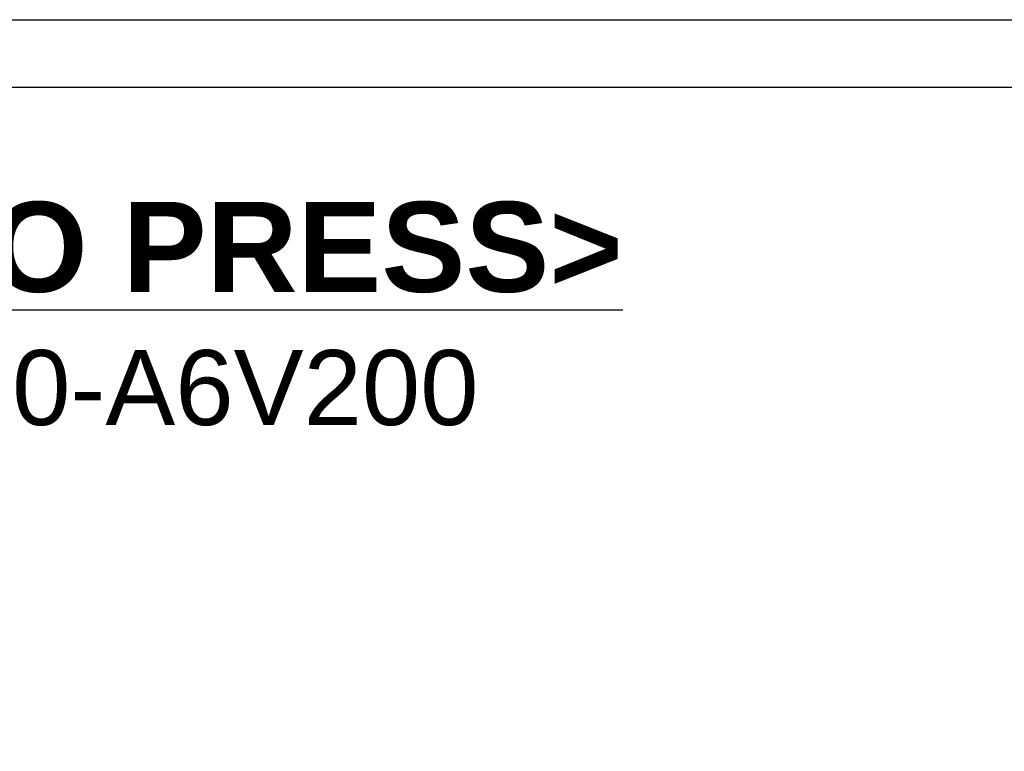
# Model space of a CAD drawing. Extents: x 0 to 2359, y -75 to 1663.
# Tile 9 of 23: x 695 to 1063, y 1390 to 1663. Entities that reach past the tile are written whole.
import ezdxf

# ---------------------------------------------------------------- set-up
doc = ezdxf.new("R2010")
doc.units = 0
doc.header["$LTSCALE"] = 25.4
doc.layers.get('0').update_dxf_attribs({"linetype": 'CONTINUOUS'})
doc.layers.add('ATA-TEXT', color=7, linetype='CONTINUOUS', lineweight=25)
doc.styles.add('주 문자 (ISO)', font='arial.ttf')

# ---------------------------------------------------------------- blocks, each defined once
blk = doc.blocks.new('ata-Border-A1-002')
at = {"color": 253, "ltscale": 0.5}
blk.add_line((0, 594), (841, 594), dxfattribs=at)
blk.add_line((7, 585), (834, 585))

msp = doc.modelspace()

# ---------------------------------------------------------------- block references
at = {"xscale": 2.8, "yscale": 2.8, "zscale": 2.8}
msp.add_blockref('ata-Border-A1-002', (0, 0), dxfattribs=at)

# ---------------------------------------------------------------- texts
at = {"layer": 'ATA-TEXT', "color": 7, "insert": (55.6401678, 1595.2346615), "char_height": 9.8, "width": 1158.900561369, "attachment_point": 1, "line_spacing_factor": 0.987388, "style": '주 문자 (ISO)'}
msp.add_mtext('{\\fArial|b1|i0|c129|p34;\\H3.42860x;\\L<ATA SERVO PRESS>SERVO PRESS>}\\P{\\fArial|b0|i0|c129|p34;\\H2.85705x;MODEL : OACIS-P060-P070-}{\\fArial|b0|i0|c0|p34;\\H2.85705x;6}{\\fArial|b0|i0|c129|p34;\\H2.85705x;00-}{\\fArial|b0|i0|c0|p34;\\H2.85705x;140}{\\fArial|b0|i0|c129|p34;\\H2.85705x;-A}{\\fArial|b0|i0|c0|p34;\\H2.85705x;6V200}\\P{\\fArial|b0|i0|c129|p34;\\H2.85705x;MAX LOAD : ±60,±70 kN,}\\P{\\fArial|b0|i0|c129|p34;\\H2.85705x;TRAVEL : }{\\fArial|b0|i0|c0|p34;\\H2.85705x;6}{\\fArial|b0|i0|c129|p34;\\H2.85705x;00 mm}\\P{\\fArial|b0|i0|c129|p34;\\H2.85705x;MAX SPEED : }{\\fArial|b0|i0|c0|p34;\\H2.85705x;140}{\\fArial|b0|i0|c129|p34;\\H2.85705x; mm/s}\\P{\\fArial|b0|i0|c129|p34;\\H1.71423x;□ Max allowable tooling weight is 1% of full capacity.}\\P{\\fArial|b0|i0|c129|p34;\\H1.71423x;□ Position Repeatability  }{\\fArial|b0|i0|c129|p34;\\H1.71423x;<}{\\fArial|b0|i0|c129|p34;\\H1.71423x; 0.01 mm}\\P{\\fArial|b0|i0|c129|p34;\\H1.71423x;□ Load Linearity }{\\fArial|b0|i0|c129|p34;\\H1.71423x;<}{\\fArial|b0|i0|c129|p34;\\H1.71423x; 0.5 % of Full Capa}\\P{\\fArial|b0|i0|c129|p34;\\H1.71423x;□ Load Accuracy }{\\fArial|b0|i0|c129|p34;\\H1.71423x;<}{\\fArial|b0|i0|c129|p34;\\H1.71423x; 1 %  of Full Capa}\\P{\\fArial|b0|i0|c129|p34;\\H1.71423x;□ Weight }{\\fArial|b0|i0|c0|p34;\\H1.71423x;≈}{\\fArial|b0|i0|c129|p34;\\H1.71423x; }{\\fArial|b0|i0|c0|p34;\\H1.71423x; *}{\\fArial|b0|i0|c129|p34;\\H1.71423x;kg}', dxfattribs=at)

doc.saveas('drawing.dxf')
